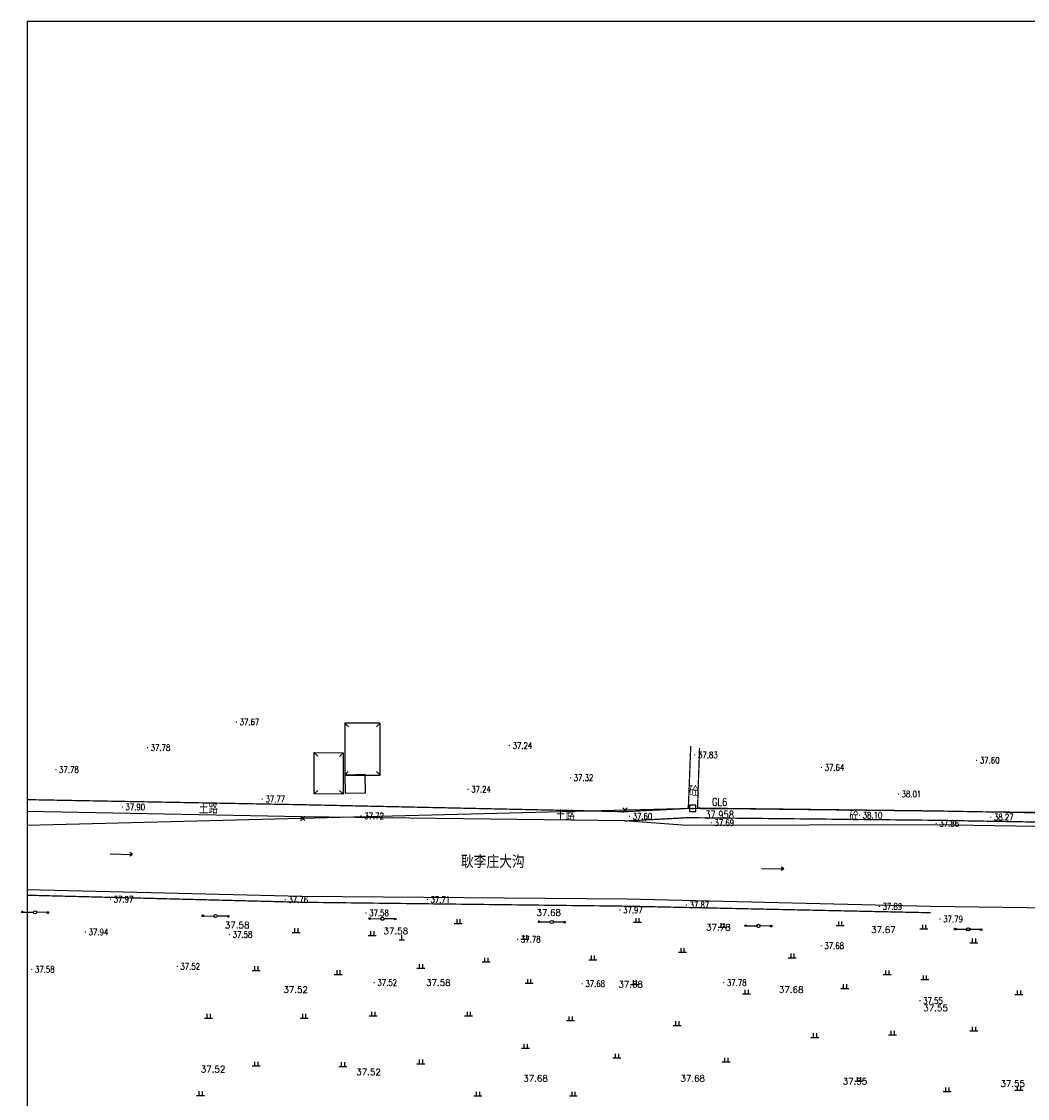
# Model space of a CAD drawing. Extents: x 456755 to 458049, y 3845626 to 3853218.
# Tile 75 of 80: x 456775 to 457091, y 3852880 to 3853218. Entities that reach past the tile are written whole.
import ezdxf
from ezdxf.enums import TextEntityAlignment as Align

# ---------------------------------------------------------------- set-up
doc = ezdxf.new("R2010")
doc.units = 0
doc.header["$PDMODE"] = 34
doc.header["$PDSIZE"] = 0.2
doc.linetypes.add('X3', pattern=[5, 4, -1])
doc.layers.get('0').update_dxf_attribs({"linetype": 'CONTINUOUS'})
for name, color, linetype in [('DLDW', 11, 'CONTINUOUS'), ('DLSS', 4, 'CONTINUOUS'), ('DMTZ', 3, 'CONTINUOUS'), ('GCD', 1, 'CONTINUOUS'), ('GXYZ', 2, 'CONTINUOUS'), ('JMD', 6, 'CONTINUOUS'), ('KZD', 1, 'CONTINUOUS'), ('SXSS', 5, 'CONTINUOUS'), ('ZBTZ', 3, 'CONTINUOUS'), ('断面零线', 7, 'CONTINUOUS')]:
    doc.layers.add(name, color=color, linetype=linetype)
doc.styles.add('HZ', font='rs.shx', dxfattribs={"width": 0.8, "bigfont": 'hztxt.shx'})
doc.styles.get("Standard").update_dxf_attribs({"font": 'rs.shx', "bigfont": 'hztxt.shx'})
doc.linetypes.add('10411', pattern='A,2,[150,AAA.SHX,S=1,R=0,X=0,Y=1],2,[151,AAA.SHX,S=1,R=0,X=0,Y=3],1e-11', length=4)

# ---------------------------------------------------------------- blocks, each defined once
blk = doc.blocks.new('*U26')
at = {"linetype": 'Continuous'}
for points in [[(3.75, 0), (3.77, -0.1), (3.77, 0.1)], [(3.77, 0.1), (3.82, -0.18), (3.82, 0.18)], [(3.82, -0.18), (3.77, 0.1), (3.77, -0.1)], [(3.82, 0.18), (3.9, -0.23), (3.9, 0.23)], [(3.9, -0.23), (3.82, 0.18), (3.82, -0.18)], [(3.9, 0.23), (4, -0.25), (4, 0.25)], [(4, -0.25), (3.9, 0.23), (3.9, -0.23)], [(4, 0.25), (4.1, -0.23), (4.1, 0.23)], [(4.1, -0.23), (4, 0.25), (4, -0.25)], [(4.1, 0.23), (4.18, -0.18), (4.18, 0.18)], [(4.18, -0.18), (4.1, 0.23), (4.1, -0.23)], [(4.18, 0.18), (4.23, -0.1), (4.23, 0.1)], [(4.23, -0.1), (4.18, 0.18), (4.18, -0.18)], [(4.25, 0), (4.23, 0.1), (4.23, -0.1)]]:
    blk.add_solid(points, dxfattribs=at)
blk = doc.blocks.new('gc013c')
at = {"linetype": 'Continuous', "flags": 128}
blk.add_lwpolyline([(3.75, 0), (0.5, 0)], dxfattribs=at)
at = {"linetype": 'Continuous'}
blk.add_circle((4, 0), 0.25, dxfattribs=at)
blk.add_blockref('*U26', (0, 0), dxfattribs=at)
blk = doc.blocks.new('gc170')
at = {"linetype": 'Continuous'}
blk.add_circle((0, 0), 0.5, dxfattribs=at)
blk = doc.blocks.new('gc111')
for p, q in [((-0.8, 0), (0.8, 0)), ((0, 0), (0, 1.6))]:
    blk.add_line(p, q)
blk = doc.blocks.new('GC200')
at = {"linetype": 'Continuous', "const_width": 0.2, "flags": 128}
blk.add_lwpolyline([(-0.1, 0, 1), (0.1, 0, 1)], format="xyb", close=True, dxfattribs=at)
blk = doc.blocks.new('gc086')
for p, q in [((0, 0), (7, 0)), ((7, 0), (6.18, 0.57)), ((7, 0), (6.18, -0.57))]:
    blk.add_line(p, q)
blk = doc.blocks.new('GC115')
blk.add_lwpolyline([(-1, -1), (1, -1), (1, 1), (-1, 1)], close=True)
blk.add_point((0, 0))
blk = doc.blocks.new('新块1')
at = {"color": 3, "flags": 128}
for points in [[(-0.74, 0.7), (0.71, -0.67)], [(-0.67, -0.71), (0.7, 0.74)]]:
    blk.add_lwpolyline(points, dxfattribs=at)
blk = doc.blocks.new('gc119')
for p, q in [((-1.25, 0), (1.25, 0)), ((-0.5, 1.3), (-0.5, 0)), ((0.5, 1.3), (0.5, 0))]:
    blk.add_line(p, q)

msp = doc.modelspace()

# ---------------------------------------------------------------- linework, layer by layer
at = {"linetype": 'Continuous', "elevation": 75.5}
msp.add_lwpolyline([(456777.03, 3851538.06), (457965.03, 3851538.06), (457965.03, 3853218.06), (456777.03, 3853218.06)], close=True, dxfattribs=at)
at = {"layer": 'DLSS', "linetype": 'Continuous', "const_width": 0.4, "flags": 128}
for points in [[(456985.41, 3852990.46), (456984.65, 3852970.84)], [(456984.55, 3852967.92), (456964.7, 3852966.88)], [(456984.55, 3852967.92), (457060.92, 3852967.12), (457107.36, 3852966.32), (457204.9, 3852963.9), (457304.99, 3852962.1), (457405.19, 3852960.04), (457437.86, 3852959.57), (457438.45, 3852957.45)]]:
    msp.add_lwpolyline(points, dxfattribs=at)
at = {"layer": 'DLSS', "linetype": 'X3', "const_width": 0.4, "flags": 128}
for points in [[(456988.17, 3852989.82), (456988.17, 3852989.82), (456987.54, 3852970.93), (457060.93, 3852970.05), (457107.38, 3852969.24), (457204.92, 3852966.82), (457305.01, 3852965.03), (457405.21, 3852962.97), (457443.11, 3852962.54), (457464.99, 3852961.88), (457566.43, 3852960.15), (457665.06, 3852958.53), (457765.34, 3852956.95), (457865.36, 3852954.65), (457938.06, 3852952.47), (457953.6, 3852951.96)], [(456863.24, 3852972), (456964.59, 3852969.81)], [(456964.59, 3852969.81), (456984.65, 3852970.84)], [(456777.03, 3852943.56), (456863.83, 3852941.34), (456965.56, 3852940.11), (457060.71, 3852938.06)]]:
    msp.add_lwpolyline(points, dxfattribs=at)
at = {"layer": 'DLSS', "linetype": 'X3', "flags": 128}
msp.add_lwpolyline([(456863.24, 3852972, 0.4, 0.4, 0), (456777.03, 3852973.59, 0.4, 0.4, 0)], format="xyseb", dxfattribs=at)
at = {"layer": 'DMTZ', "color": 5, "linetype": '10411', "flags": 128}
for points in [[(457107.08, 3852964.9), (457061.1, 3852965.69), (456984.1, 3852965.51), (456964.7, 3852966.88), (456863.28, 3852968.24), (456777.03, 3852969.83)], [(456777.03, 3852945.38), (456863.26, 3852943.26), (456965.39, 3852942.45), (457060.71, 3852940.12), (457105.97, 3852939.53)]]:
    msp.add_lwpolyline(points, dxfattribs=at)
at = {"layer": 'JMD', "linetype": 'Continuous', "flags": 128}
for points in [[(456876.77, 3852981.33), (456887.87, 3852981.31), (456887.9, 3852997.58), (456876.8, 3852997.61)], [(456876.27, 3852975.27), (456867.16, 3852975.37), (456867.15, 3852988.36), (456876.26, 3852988.26)], [(456876.86, 3852975.67), (456883.3, 3852975.77), (456883.21, 3852981.44), (456876.77, 3852981.33)]]:
    msp.add_lwpolyline(points, close=True, dxfattribs=at)
for points in [[(456876.8, 3852997.61), (456877.93, 3852996.47)], [(456887.9, 3852997.58), (456886.77, 3852996.45)], [(456867.15, 3852988.36), (456868.28, 3852987.22)], [(456876.26, 3852988.26), (456875.12, 3852987.14)], [(456876.77, 3852981.33), (456877.9, 3852982.46)], [(456887.87, 3852981.31), (456886.74, 3852982.44)], [(456867.16, 3852975.37), (456868.3, 3852976.5)], [(456876.27, 3852975.27), (456875.14, 3852976.41)]]:
    msp.add_lwpolyline(points, dxfattribs=at)
at = {"layer": 'KZD', "linetype": 'Continuous', "flags": 128}
msp.add_lwpolyline([(456988.47, 3852970.83), (457000.47, 3852970.83)], dxfattribs=at)
at = {"layer": '断面零线', "flags": 128}
msp.add_lwpolyline([(457965.08, 3852949.86), (457756.73, 3852954.24), (457555.49, 3852959.78), (457377.98, 3852963.09), (457094.54, 3852969.59), (456985.97, 3852970.83), (456777.03, 3852965.43)], dxfattribs=at)

# ---------------------------------------------------------------- block references
for p in [(456964.8, 3852970.28), (456863.51, 3852967.66)]:
    msp.add_blockref('新块1', p)
at = {"layer": 'DLDW'}
msp.add_blockref('gc111', (456894.71, 3852929.51), dxfattribs=at)
at = {"layer": 'GCD'}
for p in [(456842.77, 3852997.98, 37.67), (456928.49, 3852990.58, 37.24), (456814.84, 3852989.91, 37.78), (456986.69, 3852987.64, 37.83), (457026.45, 3852983.69, 37.64), (457075.2, 3852985.95, 37.6), (456786.09, 3852983.03, 37.78), (456947.65, 3852980.45, 37.32), (456915.48, 3852976.86, 37.24), (456850.89, 3852973.75, 37.77), (457050.61, 3852975.33, 38.01), (456806.93, 3852971.26, 37.9), (456881.91, 3852968.46, 37.72), (456966.17, 3852968.36, 37.6), (457038.4, 3852968.68, 38.1), (457079.61, 3852968.09, 38.27), (456991.85, 3852966.32, 37.69), (457062.46, 3852966.11, 37.86), (456803.23, 3852942.3, 37.97), (456858.07, 3852942.17, 37.76), (456902.71, 3852942.21, 37.71), (456984.04, 3852940.47, 37.87), (457044.62, 3852940.03, 37.89), (456883.45, 3852938, 37.58), (456963.18, 3852938.89, 37.97), (457063.69, 3852936.06, 37.79), (456795.35, 3852931.98, 37.94), (456840.59, 3852931.19, 37.58), (456931.08, 3852929.73, 37.78), (457026.36, 3852927.67, 37.68), (456778.5, 3852920.24, 37.58), (456824.18, 3852921.18, 37.52), (456886.03, 3852916.12, 37.52), (456995.76, 3852916.05, 37.78), (456951.31, 3852915.75, 37.68), (457057.38, 3852910.4, 37.55)]:
    msp.add_blockref('GC200', p, dxfattribs=at)
at = {"layer": 'GXYZ', "linetype": 'Continuous'}
for p, rotation in [((456779.55, 3852938.2), 178.9703383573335), ((456779.55, 3852938.2), 358.9703383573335), ((456836.22, 3852937.02), 178.9703383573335), ((456836.22, 3852937.02), 358.9703383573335), ((456888.61, 3852936.16), 178.9703383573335), ((456888.61, 3852936.16), 358.9703383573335), ((456941.77, 3852935.15), 178.9703383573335), ((456941.77, 3852935.15), 358.9703383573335), ((457006.67, 3852933.92), 178.9703383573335), ((457006.67, 3852933.92), 358.9703383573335), ((457072.41, 3852932.84), 178.9703383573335), ((457072.41, 3852932.84), 358.9703383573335)]:
    msp.add_blockref('gc013c', p, dxfattribs=dict(at, rotation=rotation))
at = {"layer": 'GXYZ'}
for p, rotation in [((456779.56, 3852938.2), 178.9702775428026), ((456779.56, 3852938.2), 358.8100270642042), ((456836.23, 3852937.02), 178.8100270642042), ((456836.23, 3852937.02), 359.0649854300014), ((456888.62, 3852936.16), 179.0649854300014), ((456888.62, 3852936.16), 358.9063317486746), ((456941.78, 3852935.15), 178.9063317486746), ((456941.78, 3852935.15), 358.9185262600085), ((457006.68, 3852933.92), 178.9185262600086), ((457006.68, 3852933.92), 359.058488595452), ((457072.64, 3852932.84), 179.058488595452), ((457072.64, 3852932.84), 358.9081582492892)]:
    msp.add_blockref('gc013c', p, dxfattribs=dict(at, rotation=rotation))
at = {"layer": 'GXYZ', "linetype": 'Continuous'}
for p in [(456779.55, 3852938.2), (456779.55, 3852938.2), (456836.22, 3852937.02), (456836.22, 3852937.02), (456888.61, 3852936.16), (456888.61, 3852936.16), (456941.77, 3852935.15), (456941.77, 3852935.15), (457006.67, 3852933.92), (457006.67, 3852933.92), (457072.41, 3852932.84), (457072.41, 3852932.84)]:
    msp.add_blockref('gc170', p, dxfattribs=at)
at = {"layer": 'GXYZ'}
for p in [(456779.56, 3852938.2), (456836.23, 3852937.02), (456888.62, 3852936.16), (456941.78, 3852935.15), (457006.68, 3852933.92), (457072.64, 3852932.84)]:
    msp.add_blockref('gc170', p, dxfattribs=at)
at = {"layer": 'KZD'}
msp.add_blockref('GC115', (456985.97, 3852970.83, 37.96), dxfattribs=at)
at = {"layer": 'SXSS'}
for p, rotation in [((456803.09, 3852956.57), 358.6370169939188), ((457007.65, 3852951.92), 359.4097529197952)]:
    msp.add_blockref('gc086', p, dxfattribs=dict(at, rotation=rotation))
at = {"layer": 'ZBTZ', "linetype": 'Continuous'}
for p in [(456861.54, 3852931.89), (456912.42, 3852934.7), (456968.65, 3852935.08), (456995.32, 3852933.5, 37.78), (457032.29, 3852934.03), (457058.63, 3852932.96), (456885.4, 3852930.95), (456933.33, 3852929.73, 37.78), (457074.3, 3852928.63), (456982.78, 3852925.66), (456921.18, 3852922.6), (456954.63, 3852923.31), (457017.29, 3852923.94), (456848.99, 3852919.96), (456874.75, 3852918.69), (456900.67, 3852920.63), (457047.06, 3852918.62), (456934.64, 3852915.88), (456967.78, 3852915.54, 37.68), (457058.87, 3852917.08), (457002.94, 3852912.57), (457033.78, 3852914.3), (457088.44, 3852912.35), (456833.99, 3852904.96), (456863.99, 3852904.96), (456885.67, 3852905.63), (456915.67, 3852905.63), (456947.66, 3852904.17), (456981.13, 3852902.67), (457024.35, 3852898.88), (457048.78, 3852899.69), (457074.3, 3852900.95), (456933.55, 3852895.51), (456962.2, 3852892.46), (456996.54, 3852891.18), (456848.99, 3852889.96), (456876.17, 3852889.78), (456900.67, 3852890.63), (457038.21, 3852885.1, 37.55), (457065.94, 3852881.9), (457088.44, 3852882.35), (456831.51, 3852880.68), (456918.55, 3852880.51), (456948.55, 3852880.51)]:
    msp.add_blockref('gc119', p, dxfattribs=at)

# ---------------------------------------------------------------- texts
at = {"layer": 'DLSS', "linetype": 'Continuous', "style": 'HZ', "width": 0.8}
for p in [(456986.39, 3852976.47), (457036.69, 3852968.7)]:
    msp.add_text('砼', height=3, dxfattribs=at).set_placement(p, align=Align.MIDDLE)
at = {"layer": 'DLSS', "linetype": 'X3', "style": 'HZ', "width": 0.8}
for p in [(456833.95, 3852970.95), (456946.03, 3852968.77)]:
    msp.add_text('土路', height=3, dxfattribs=at).set_placement(p, align=Align.MIDDLE)
at = {"layer": 'DMTZ', "color": 5, "linetype": '10411'}
msp.add_text('耿李庄大沟', height=4, dxfattribs=at).set_placement((456913.28, 3852952.06))
at = {"layer": 'GCD', "style": 'HZ', "width": 0.8}
for s, p in [('37.67', (456843.77, 3852997.98, 37.67)), ('37.78', (456815.84, 3852989.91, 37.78)), ('37.24', (456929.49, 3852990.58, 37.24)), ('37.83', (456987.69, 3852987.64, 37.83)), ('37.78', (456787.09, 3852983.03, 37.78)), ('37.64', (457027.45, 3852983.69, 37.64)), ('37.60', (457076.2, 3852985.95, 37.6)), ('37.32', (456948.65, 3852980.45, 37.32)), ('37.24', (456916.48, 3852976.86, 37.24)), ('37.77', (456851.89, 3852973.75, 37.77)), ('38.01', (457051.61, 3852975.33, 38.01)), ('37.90', (456807.93, 3852971.26, 37.9)), ('37.72', (456882.91, 3852968.46, 37.72)), ('37.60', (456967.17, 3852968.36, 37.6)), ('37.69', (456992.85, 3852966.32, 37.69)), ('38.10', (457039.4, 3852968.68, 38.1)), ('37.86', (457063.46, 3852966.11, 37.86)), ('38.27', (457080.61, 3852968.09, 38.27)), ('37.97', (456804.23, 3852942.3, 37.97)), ('37.71', (456903.71, 3852942.21, 37.71)), ('37.76', (456859.07, 3852942.17, 37.76)), ('37.97', (456964.18, 3852938.89, 37.97)), ('37.87', (456985.04, 3852940.47, 37.87)), ('37.89', (457045.62, 3852940.03, 37.89)), ('37.58', (456884.45, 3852938, 37.58)), ('37.79', (457064.69, 3852936.06, 37.79)), ('37.94', (456796.35, 3852931.98, 37.94)), ('37.58', (456841.59, 3852931.19, 37.58)), ('37.78', (456932.08, 3852929.73, 37.78)), ('37.68', (457027.36, 3852927.67, 37.68)), ('37.58', (456779.5, 3852920.24, 37.58)), ('37.52', (456825.18, 3852921.18, 37.52)), ('37.52', (456887.03, 3852916.12, 37.52)), ('37.68', (456952.31, 3852915.75, 37.68)), ('37.78', (456996.76, 3852916.05, 37.78)), ('37.55', (457058.38, 3852910.4, 37.55))]:
    msp.add_text(s, height=2, dxfattribs=at).set_placement(p, align=Align.MIDDLE_LEFT)
at = {"layer": 'GCD', "linetype": 'Continuous'}
for s, p in [('37.68', (456940.81, 3852938.11, 37.68)), ('37.58', (456843, 3852934.16, 37.58)), ('37.58', (456892.82, 3852932.32, 37.58)), ('37.78', (456994.07, 3852933.5, 37.78)), ('37.67', (457045.88, 3852932.71, 37.67)), ('37.58', (456906.14, 3852916.09, 37.58)), ('37.68', (456966.53, 3852915.54, 37.68)), ('37.52', (456861.36, 3852913.92, 37.52)), ('37.68', (457016.96, 3852913.92, 37.68)), ('37.55', (457062.28, 3852908.12, 37.55)), ('37.52', (456835.45, 3852888.91, 37.52)), ('37.52', (456884.25, 3852888, 37.52)), ('37.68', (456936.68, 3852886, 37.68)), ('37.68', (456986.02, 3852886, 37.68)), ('37.55', (457036.96, 3852885.1, 37.55)), ('37.55', (457086.48, 3852884.36, 37.55))]:
    msp.add_text(s, height=2, dxfattribs=at).set_placement(p, align=Align.MIDDLE)
at = {"layer": 'KZD', "style": 'HZ', "width": 0.8}
for s, p in [('GL6', (456994.47, 3852972.83)), ('37.958', (456994.47, 3852968.83))]:
    msp.add_text(s, height=2.4, dxfattribs=at).set_placement(p, align=Align.MIDDLE_CENTER)

doc.saveas('drawing.dxf')
